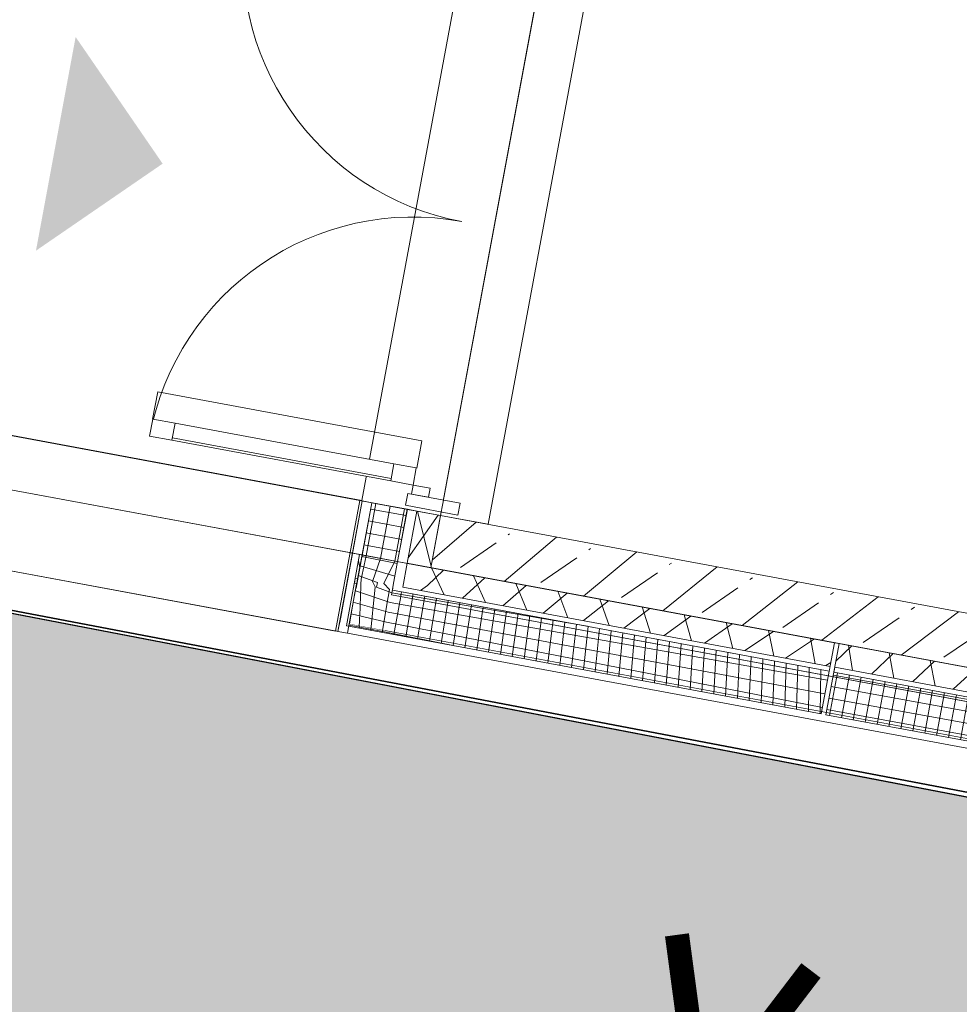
# Model space of a CAD drawing. Header units: metres. Extents: x 32353251 to 32353583, y 5707748 to 5708004.
# Tile 26 of 164: x 32353341.23 to 32353345.12, y 5707906.1 to 5707910.17. Entities that reach past the tile are written whole.
import ezdxf

# ---------------------------------------------------------------- set-up
doc = ezdxf.new("R2010")
doc.units = ezdxf.units.M
doc.header["$LTSCALE"] = 0.75
doc.set_wipeout_variables(frame=1)
doc.layers.get('0').update_dxf_attribs({"linetype": 'CONTINUOUS'})
doc.layers.add('10414942$0$_Hilfslayer', color=6, linetype='CONTINUOUS', plot=False)
doc.layers.add('10414942$0$ST-Entfällt', color=2, linetype='CONTINUOUS', true_color=0xffff00)
doc.layers.add('10414942$0$ST-LIN-Gehweg', color=2, linetype='CONTINUOUS')
doc.layers.add('10414943$0$ST-Gehweg-Sol', color=7, linetype='CONTINUOUS', lineweight=0, true_color=0xffd7a8)
doc.layers.add('10414943$0$ST-Mischfläche-Sol', color=7, linetype='CONTINUOUS', lineweight=0, true_color=0x636466)
for name, color, linetype, lineweight in [('10417023$0$#9_002_GES I Übersicht Erdgeschoss_1_101_Wand Aussen.A', 7, 'CONTINUOUS', 25), ('10417023$0$#9_002_GES I Übersicht Erdgeschoss_1_115_Außentüren', 7, 'CONTINUOUS', 25), ('10417023$0$#9_002_GES I Übersicht Erdgeschoss_1_201_Aussenwandbekleidung.A', 7, 'CONTINUOUS', 25), ('10417023$0$#9_002_GES I Übersicht Erdgeschoss_1_701_Grundstücksgrenze.A', 7, 'CONTINUOUS', 25), ('10417023$0$#9_002_GES I Übersicht Erdgeschoss_1_Neubau_101_Wand Aussen.A', 7, 'CONTINUOUS', 25), ('10417023$0$#9_002_GES I Übersicht Erdgeschoss_1_Neubau_104_Decken.A', 7, 'CONTINUOUS', 25), ('10417023$0$#9_002_GES I Übersicht Erdgeschoss_1_Neubau_115_Außentüren', 7, 'CONTINUOUS', 25), ('10417023$0$#9_002_GES I Übersicht Erdgeschoss_1_Neubau_201_Aussenwandbekleidu', 7, 'CONTINUOUS', 25), ('10417023$0$#9_002_GES I Übersicht Erdgeschoss_1_Neubau_210_Wärmedämmung', 7, 'CONTINUOUS', 25), ('10417023$0$#9_002_GES I Übersicht Erdgeschoss_1_Neubau_602_Beschriftung 1_100', 7, 'CONTINUOUS', 25), ('10417023$0$Keine', 7, 'CONTINUOUS', 13)]:
    doc.layers.add(name, color=color, linetype=linetype, lineweight=lineweight)
pattern_1 = [(-119.9999999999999, (0, 0), (-0.129903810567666, 0.07499999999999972), []), (-59.99999999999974, (0, 0), (0.1299038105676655, 0.0750000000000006), [])]
pattern_2 = [(0, (0, 0), (0, 0.05), []), (90.0000000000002, (0, 0), (-0.05, 0), [])]

# ---------------------------------------------------------------- blocks, each defined once
blk = doc.blocks.new('10414943')
at = {"layer": '10414943$0$ST-Mischfläche-Sol'}
h = blk.add_hatch(dxfattribs=at)
h.set_pattern_fill('AR-HBONE', color=256, scale=0.004200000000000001, angle=170)
h.set_pattern_definition([(215, (0, 0), (-0.1047920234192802, -0.594305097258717), [1.28016, -0.42672]), (305, (-0.3495483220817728, -0.2447563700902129), (-0.1047920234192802, -0.594305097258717), [1.28016, -0.42672])])
edge = h.paths.add_edge_path()
edge.add_line((32353333.40662897, 5707899.309915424), (32353335.23953668, 5707908.86230714))
edge.add_line((32353335.23953668, 5707908.86230714), (32353407.15213483, 5707895.033517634))
edge.add_line((32353407.15213483, 5707895.033517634), (32353413.70600617, 5707897.337334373))
edge.add_line((32353413.70600617, 5707897.337334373), (32353481.81771595, 5707884.239451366))
edge.add_line((32353481.81771595, 5707884.239451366), (32353497.17578959, 5707881.286091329))
edge.add_line((32353497.17578959, 5707881.286091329), (32353499.70410517, 5707880.188862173))
edge.add_line((32353499.70410517, 5707880.188862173), (32353502.93879142, 5707877.835765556))
edge.add_line((32353502.93879142, 5707877.835765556), (32353505.46710699, 5707876.738536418))
edge.add_line((32353505.46710699, 5707876.738536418), (32353517.00528605, 5707874.519743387))
edge.add_line((32353517.00528605, 5707874.519743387), (32353517.64528354, 5707870.615040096))
edge.add_line((32353517.64528354, 5707870.615040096), (32353516.66317853, 5707870.803281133))
edge.add_line((32353516.66317853, 5707870.803281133), (32353515.43959015, 5707864.419483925))
edge.add_line((32353515.43959015, 5707864.419483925), (32353479.3370171, 5707871.339302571))
edge.add_line((32353479.3370171, 5707871.339302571), (32353468.35948901, 5707873.443239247))
edge.add_line((32353468.35948901, 5707873.443239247), (32353468.77868284, 5707869.425097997))
edge.add_arc((32353471.76248924, 5707869.736384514), 2.999999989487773, 185.9558547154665, 259.1498142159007)
edge.add_line((32353471.19776434, 5707866.790016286), (32353499.61213671, 5707861.343886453))
edge.add_line((32353499.61213671, 5707861.343886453), (32353497.73579177, 5707858.394363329))
edge.add_line((32353497.73579177, 5707858.394363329), (32353462.93906161, 5707865.063787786))
edge.add_arc((32353461.80961179, 5707859.171051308), 6.000000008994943, 79.14981411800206, 96.13718403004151)
edge.add_line((32353461.16815564, 5707865.136663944), (32353452.41027603, 5707864.194967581))
edge.add_arc((32353451.76881989, 5707870.160580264), 6.000000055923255, 259.1148991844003, 276.1371839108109, ccw=False)
edge.add_line((32353450.63577935, 5707864.268533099), (32353424.34096185, 5707869.325025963))
edge.add_arc((32353425.47400239, 5707875.217073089), 6.000000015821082, 242.0482743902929, 259.11489914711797, ccw=False)
edge.add_line((32353422.66163756, 5707869.917016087), (32353415.00045884, 5707873.982260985))
edge.add_arc((32353412.18809399, 5707868.682203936), 6.000000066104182, 62.04827444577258, 79.14966234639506)
edge.add_line((32353413.31755943, 5707874.57493748), (32353366.06709948, 5707883.631474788))
edge.add_line((32353366.06709948, 5707883.631474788), (32353365.05980216, 5707886.869526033))
edge.add_line((32353365.05980216, 5707886.869526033), (32353331.24648768, 5707893.372754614))
edge.add_line((32353331.24648768, 5707893.372754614), (32353331.86067788, 5707896.566215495))
edge.add_line((32353331.86067788, 5707896.566215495), (32353338.35621561, 5707895.320690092))
edge.add_line((32353338.35621561, 5707895.320690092), (32353340.49133033, 5707897.947528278))
edge.add_line((32353340.49133033, 5707897.947528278), (32353344.41330834, 5707897.200255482))
edge.add_line((32353344.41330834, 5707897.200255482), (32353345.42794297, 5707893.960800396))
edge.add_line((32353345.42794297, 5707893.960800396), (32353351.00902221, 5707892.887558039))
edge.add_line((32353351.00902221, 5707892.887558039), (32353351.57440783, 5707895.827681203))
edge.add_line((32353351.57440783, 5707895.827681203), (32353371.21685639, 5707892.062795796))
edge.add_line((32353371.21685639, 5707892.062795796), (32353370.64816001, 5707889.105456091))
edge.add_line((32353370.64816001, 5707889.105456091), (32353371.65443974, 5707885.869704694))
edge.add_line((32353371.65443974, 5707885.869704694), (32353406.65189732, 5707879.161711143))
edge.add_arc((32353407.21642529, 5707882.109643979), 3.001499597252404, 259.1591284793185, 333.4809509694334)
edge.add_line((32353409.90212501, 5707880.769488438), (32353411.74908589, 5707884.293947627))
edge.add_line((32353411.74908589, 5707884.293947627), (32353333.40662897, 5707899.309915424))
at = {"layer": '10414943$0$ST-Gehweg-Sol', "flags": 128}
blk.add_lwpolyline([(32353411.74908589, 5707884.293947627), (32353333.40662897, 5707899.309915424), (32353335.23953668, 5707908.86230714), (32353407.15213483, 5707895.033517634)], dxfattribs=at)
blk = doc.blocks.new('10414942$0$Entfällt')
at = {"layer": '10414942$0$ST-Entfällt', "const_width": 0.1, "flags": 128}
for points in [[(0.0993623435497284, -0.7433889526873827), (-0.0993623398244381, 0.7433889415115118)], [(-0.455395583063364, -0.5959151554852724), (0.455395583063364, 0.5959151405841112)]]:
    blk.add_lwpolyline(points, dxfattribs=at)
blk = doc.blocks.new('10414942')
at = {"layer": '10414942$0$ST-LIN-Gehweg', "flags": 128}
blk.add_lwpolyline([(32353330.08991054, 5707910.916025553), (32353331.70067245, 5707910.64907873), (32353335.02498273, 5707908.903565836), (32353357.21966946, 5707904.635530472), (32353357.21966946, 5707904.635530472), (32353370.48788053, 5707902.08405432), (32353370.48788053, 5707902.08405432), (32353407.15213483, 5707895.033517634), (32353407.15213483, 5707895.033517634), (32353410.4290705, 5707896.185426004), (32353410.4290705, 5707896.185426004), (32353413.70600617, 5707897.337334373), (32353413.70600617, 5707897.337334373), (32353481.43359485, 5707884.31331786)], dxfattribs=at)
at = {"layer": '10414942$0$_Hilfslayer'}
blk.add_blockref('10414942$0$Entfällt', (32353344.05074203, 5707905.641275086, 41.812), dxfattribs=at)
blk = doc.blocks.new('10417023$0$#9_MKO_LP5_ARC_GES_UP_00_002_P_G_modell (3D)')
at = {"layer": '10417023$0$#9_002_GES I Übersicht Erdgeschoss_1_Neubau_201_Aussenwandbekleidu', "linetype": 'Continuous', "lineweight": 5, "true_color": 0xff0000}
h = blk.add_hatch(dxfattribs=at)
h.set_pattern_fill('#9_DÄMMUNG__WEICH_0001', color=1, style=0, pattern_type=2)
h.set_pattern_definition(pattern_1)
h.paths.add_polyline_path([(-32353499.0893194, -5707813.099573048), (-32353499.1893194, -5707813.099573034), (-32353499.1893194, -5707813.199573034), (-32353499.0893194, -5707813.199573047)])
h = blk.add_hatch(dxfattribs=at)
h.set_pattern_fill('#9_DÄMMUNG__WEICH_0001', color=1, style=0, pattern_type=2)
h.set_pattern_definition(pattern_1)
h.paths.add_polyline_path([(-32353499.0893194, -5707813.199573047), (-32353497.38946685, -5707813.199573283), (-32353497.38946683, -5707813.099573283), (-32353499.0893194, -5707813.099573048)])
at = {"layer": '10417023$0$#9_002_GES I Übersicht Erdgeschoss_1_115_Außentüren', "color": 1, "linetype": 'Continuous', "lineweight": 13, "true_color": 0xff0000, "flags": 128}
blk.add_lwpolyline([(-32353500.33454278, -5707812.704577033), (-32353500.33454278, -5707812.590107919), (-32353499.22150553, -5707812.590107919), (-32353499.22150553, -5707812.704577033)], dxfattribs=at)
at = {"layer": '10417023$0$#9_002_GES I Übersicht Erdgeschoss_1_Neubau_101_Wand Aussen.A', "color": 1, "linetype": 'Continuous', "lineweight": 13, "true_color": 0xff0000}
blk.add_line((-32353498.88932239, -5707812.879576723), (-32353498.88932239, -5707809.004584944), dxfattribs=at)
at = {"layer": '10417023$0$#9_002_GES I Übersicht Erdgeschoss_1_Neubau_101_Wand Aussen.A', "color": 1, "linetype": 'Continuous', "lineweight": 18, "true_color": 0xff0000}
blk.add_line((-32353499.0893194, -5707813.09957689), (-32353495.47443924, -5707813.09957689), dxfattribs=at)
at = {"layer": '10417023$0$#9_002_GES I Übersicht Erdgeschoss_1_Neubau_104_Decken.A', "color": 1, "linetype": 'Continuous', "lineweight": 13, "true_color": 0xff0000, "flags": 128}
for points in [[(-32353498.22421727, -5707790.559532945), (-32353502.84380439, -5707790.559532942), (-32353502.84380439, -5707813.099576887), (-32353495.47442851, -5707813.099576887), (-32353495.47442851, -5707809.05457689), (-32353482.84109309, -5707809.05457689), (-32353482.84357996, -5707813.099573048), (-32353472.62421726, -5707813.099573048), (-32353472.62421726, -5707811.259577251), (-32353472.62421726, -5707806.979589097), (-32353469.00380439, -5707806.979589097), (-32353469.00380439, -5707790.559532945)], [(-32353499.08931623, -5707809.004576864), (-32353499.0893194, -5707813.099577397), (-32353495.5256061, -5707813.099577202), (-32353495.52481161, -5707810.154576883), (-32353497.57443246, -5707810.154576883), (-32353497.57443246, -5707809.004576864)]]:
    blk.add_lwpolyline(points, close=True, dxfattribs=at)
at = {"layer": '10417023$0$#9_002_GES I Übersicht Erdgeschoss_1_Neubau_115_Außentüren', "color": 1, "linetype": 'Continuous', "lineweight": 13, "true_color": 0xff0000}
blk.add_arc((-32353499.22432238, -5707810.557577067), 1.109499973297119, 180, 270, dxfattribs=at)
at = {"layer": '10417023$0$#9_002_GES I Übersicht Erdgeschoss_1_Neubau_201_Aussenwandbekleidu', "color": 1, "linetype": 'Continuous', "lineweight": 13, "true_color": 0xff0000}
for p, q in [((-32353499.42145901, -5707809.364570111), (-32353499.42145901, -5707812.877568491)), ((-32353499.42145901, -5707812.877568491), (-32353502.15385805, -5707812.877568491))]:
    blk.add_line(p, q, dxfattribs=at)
at = {"layer": '10417023$0$#9_002_GES I Übersicht Erdgeschoss_1_Neubau_201_Aussenwandbekleidu', "color": 1, "linetype": 'Continuous', "lineweight": 18, "true_color": 0xff0000}
for p, q in [((-32353497.38946683, -5707813.099573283), (-32353499.0893194, -5707813.099573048)), ((-32353491.54389506, -5707813.09957409), (-32353497.36946687, -5707813.099573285))]:
    blk.add_line(p, q, dxfattribs=at)
at = {"layer": '10417023$0$#9_002_GES I Übersicht Erdgeschoss_1_Neubau_210_Wärmedämmung', "color": 1, "linetype": 'Continuous', "lineweight": 13, "true_color": 0xff0000, "flags": 128}
blk.add_lwpolyline([(-32353502.62443889, -5707812.879576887), (-32353499.08932251, -5707812.879576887), (-32353499.08931942, -5707809.00453267), (-32353502.62443846, -5707809.004541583)], close=True, dxfattribs=at)
at = {"layer": '10417023$0$#9_002_GES I Übersicht Erdgeschoss_1_Neubau_602_Beschriftung 1_100', "color": 1, "linetype": 'Continuous', "true_color": 0xff0000}
blk.add_solid([(-32353500.93696118, -5707811.207615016), (-32353500.93696118, -5707812.107615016), (-32353500.48696118, -5707811.657615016)], dxfattribs=at)
at = {"color": 1, "linetype": 'Continuous', "lineweight": 5, "true_color": 0xff0000}
blk.add_wipeout([(-32353499.229444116, -5707813.389564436), (-32353493.954459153, -5707813.389564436), (-32353493.954459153, -5707813.239561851), (-32353499.229444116, -5707813.239561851)], dxfattribs=at).dxf.layer = '10417023$0$#9_002_GES I Übersicht Erdgeschoss_1_Neubau_201_Aussenwandbekleidu'
at = {"layer": '10417023$0$#9_002_GES I Übersicht Erdgeschoss_1_Neubau_201_Aussenwandbekleidu', "color": 1, "linetype": 'Continuous', "lineweight": 13, "true_color": 0xff0000}
blk.add_line((-32353493.95445916, -5707813.239561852), (-32353499.22944412, -5707813.239561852), dxfattribs=at)
at = {"color": 1, "linetype": 'Continuous', "lineweight": 5, "true_color": 0xff0000}
blk.add_wipeout([(-32353499.3794467, -5707813.429576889), (-32353493.95445916, -5707813.429576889), (-32353493.95445916, -5707813.389564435), (-32353499.3794467, -5707813.389564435)], dxfattribs=at).dxf.layer = '10417023$0$#9_002_GES I Übersicht Erdgeschoss_1_Neubau_201_Aussenwandbekleidu'
at = {"layer": '10417023$0$#9_002_GES I Übersicht Erdgeschoss_1_Neubau_201_Aussenwandbekleidu', "color": 1, "linetype": 'Continuous', "lineweight": 13, "true_color": 0xff0000}
for p, q in [((-32353493.954459, -5707813.389563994), (-32353499.37944731, -5707813.389563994)), ((-32353499.3794467, -5707813.42957689), (-32353493.95445916, -5707813.42957689))]:
    blk.add_line(p, q, dxfattribs=at)
at = {"layer": '10417023$0$#9_002_GES I Übersicht Erdgeschoss_1_Neubau_201_Aussenwandbekleidu', "color": 1, "linetype": 'Continuous', "lineweight": 18, "true_color": 0xff0000}
blk.add_line((-32353497.36946691, -5707813.399573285), (-32353491.5438951, -5707813.39957409), dxfattribs=at)
at = {"color": 1, "linetype": 'Continuous', "lineweight": 5, "true_color": 0xff0000}
blk.add_wipeout([(-32353499.379446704, -5707813.389564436), (-32353499.229444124, -5707813.389564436), (-32353499.229444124, -5707813.239561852)], dxfattribs=at).dxf.layer = '10417023$0$#9_002_GES I Übersicht Erdgeschoss_1_201_Aussenwandbekleidung.A'
blk.add_wipeout([(-32353499.419459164, -5707813.429576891), (-32353499.379446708, -5707813.429576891), (-32353499.379446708, -5707813.389564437)], dxfattribs=at).dxf.layer = '10417023$0$#9_002_GES I Übersicht Erdgeschoss_1_201_Aussenwandbekleidung.A'
blk.add_wipeout([(-32353499.379446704, -5707813.239561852), (-32353499.379446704, -5707813.389564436), (-32353499.229444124, -5707813.239561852)], dxfattribs=at).dxf.layer = '10417023$0$#9_002_GES I Übersicht Erdgeschoss_1_201_Aussenwandbekleidung.A'
for points in [[(-32353499.22944412, -5707813.239561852), (-32353499.22944412, -5707812.879575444), (-32353499.3794467, -5707812.879575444), (-32353499.3794467, -5707813.239561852)], [(-32353499.419459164, -5707813.389564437), (-32353499.419459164, -5707813.429576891), (-32353499.379446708, -5707813.389564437)]]:
    blk.add_wipeout(points, dxfattribs=at).dxf.layer = '10417023$0$#9_002_GES I Übersicht Erdgeschoss_1_201_Aussenwandbekleidung.A'
at = {"layer": '10417023$0$#9_002_GES I Übersicht Erdgeschoss_1_101_Wand Aussen.A', "color": 1, "linetype": 'Continuous', "lineweight": 13, "true_color": 0xff0000}
blk.add_line((-32353499.3793194, -5707813.429576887), (-32353468.67381512, -5707813.429576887), dxfattribs=at)
at = {"layer": '10417023$0$#9_002_GES I Übersicht Erdgeschoss_1_201_Aussenwandbekleidung.A', "color": 1, "linetype": 'Continuous', "lineweight": 13, "true_color": 0xff0000}
for p, q in [((-32353499.22944412, -5707813.239561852), (-32353499.22944412, -5707812.879575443)), ((-32353499.41945916, -5707813.42957689), (-32353499.3794467, -5707813.42957689))]:
    blk.add_line(p, q, dxfattribs=at)
at = {"color": 1, "linetype": 'Continuous', "lineweight": 5, "true_color": 0xff0000}
blk.add_wipeout([(-32353499.379446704, -5707813.389564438), (-32353499.379446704, -5707812.879575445), (-32353499.41945916, -5707812.879575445), (-32353499.41945916, -5707813.389564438)], dxfattribs=at).dxf.layer = '10417023$0$#9_002_GES I Übersicht Erdgeschoss_1_201_Aussenwandbekleidung.A'
at = {"layer": '10417023$0$#9_002_GES I Übersicht Erdgeschoss_1_Neubau_201_Aussenwandbekleidu', "linetype": 'Continuous', "lineweight": 5, "true_color": 0xff0000}
h = blk.add_hatch(dxfattribs=at)
h.set_pattern_fill('#9_DÄMMUNG__WEICH_0001', color=1, style=0, pattern_type=2)
h.set_pattern_definition(pattern_1)
h.paths.add_polyline_path([(-32353499.3793194, -5707813.099573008), (-32353499.38946686, -5707813.099573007), (-32353499.38946687, -5707813.199573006), (-32353499.3793194, -5707813.199573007)])
at = {"layer": '10417023$0$#9_002_GES I Übersicht Erdgeschoss_1_101_Wand Aussen.A', "color": 1, "linetype": 'Continuous', "lineweight": 13, "true_color": 0xff0000}
for p, q in [((-32353469.00381513, -5707813.099576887), (-32353499.3793194, -5707813.099576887)), ((-32353499.3793194, -5707813.259576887), (-32353499.3793194, -5707813.099576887)), ((-32353499.3793194, -5707813.259576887), (-32353499.3793194, -5707813.099576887)), ((-32353499.3793194, -5707813.314576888), (-32353499.3793194, -5707813.259576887)), ((-32353499.3793194, -5707813.314576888), (-32353499.3793194, -5707813.259576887)), ((-32353499.3793194, -5707813.429576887), (-32353499.3793194, -5707813.314576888)), ((-32353499.3793194, -5707813.429576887), (-32353499.3793194, -5707813.314576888))]:
    blk.add_line(p, q, dxfattribs=at)
at = {"layer": '10417023$0$#9_002_GES I Übersicht Erdgeschoss_1_201_Aussenwandbekleidung.A', "color": 1, "linetype": 'Continuous', "lineweight": 13, "true_color": 0xff0000}
for p, q in [((-32353499.41945916, -5707812.879575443), (-32353499.41945916, -5707813.42957689)), ((-32353499.3794467, -5707812.879575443), (-32353499.41945916, -5707812.879575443)), ((-32353499.37944731, -5707813.389563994), (-32353499.37944731, -5707812.879574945)), ((-32353499.22944412, -5707812.879575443), (-32353499.3794467, -5707812.879575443))]:
    blk.add_line(p, q, dxfattribs=at)
at = {"layer": '10417023$0$#9_002_GES I Übersicht Erdgeschoss_1_Neubau_201_Aussenwandbekleidu', "color": 1, "linetype": 'Continuous', "lineweight": 18, "true_color": 0xff0000}
for p, q in [((-32353499.3793194, -5707812.87956813), (-32353499.3793194, -5707813.099573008)), ((-32353499.3793194, -5707813.099573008), (-32353499.38946686, -5707813.099573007)), ((-32353499.3894669, -5707813.399573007), (-32353497.38946687, -5707813.399573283))]:
    blk.add_line(p, q, dxfattribs=at)
at = {"color": 1, "linetype": 'Continuous', "lineweight": 5, "true_color": 0xff0000}
blk.add_wipeout([(-32353499.1893194, -5707813.1995730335), (-32353499.229319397, -5707813.199573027), (-32353499.229319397, -5707813.2195730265), (-32353499.1893194, -5707813.219573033)], dxfattribs=at).dxf.layer = '10417023$0$#9_002_GES I Übersicht Erdgeschoss_1_Neubau_201_Aussenwandbekleidu'
at = {"layer": '10417023$0$#9_002_GES I Übersicht Erdgeschoss_1_Neubau_201_Aussenwandbekleidu', "color": 1, "linetype": 'Continuous', "lineweight": 18, "true_color": 0xff0000}
blk.add_line((-32353499.2293201, -5707813.219572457), (-32353499.2293201, -5707813.199572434), dxfattribs=at)
at = {"color": 1, "linetype": 'Continuous', "lineweight": 5, "true_color": 0xff0000}
for points, layer in [([(-32353499.429459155, -5707812.879609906), (-32353502.149459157, -5707812.879609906), (-32353502.149459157, -5707813.429787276), (-32353499.429459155, -5707813.429787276)], '10417023$0$#9_002_GES I Übersicht Erdgeschoss_1_201_Aussenwandbekleidung.A'), ([(-32353499.379319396, -5707813.199573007), (-32353499.389466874, -5707813.199573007), (-32353499.389466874, -5707813.219573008), (-32353499.379319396, -5707813.219573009)], '10417023$0$#9_002_GES I Übersicht Erdgeschoss_1_Neubau_201_Aussenwandbekleidu'), ([(-32353499.189319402, -5707813.219573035), (-32353497.38946685, -5707813.2195732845), (-32353497.38946685, -5707813.199573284), (-32353499.189319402, -5707813.199573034)], '10417023$0$#9_002_GES I Übersicht Erdgeschoss_1_Neubau_201_Aussenwandbekleidu')]:
    blk.add_wipeout(points, dxfattribs=at).dxf.layer = layer
at = {"layer": '10417023$0$#9_002_GES I Übersicht Erdgeschoss_1_Neubau_201_Aussenwandbekleidu', "linetype": 'Continuous', "lineweight": 5, "true_color": 0xff0000}
h = blk.add_hatch(dxfattribs=at)
h.set_pattern_fill('#9_BETON__FERTIGTEIL_0001', color=1, style=0, pattern_type=2)
h.set_pattern_definition(pattern_2)
h.paths.add_polyline_path([(-32353499.2293194, -5707813.099573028), (-32353499.3793194, -5707813.099573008), (-32353499.3793194, -5707813.199573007), (-32353499.2293194, -5707813.199573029)])
h = blk.add_hatch(dxfattribs=at)
h.set_pattern_fill('#9_DÄMMUNG__WEICH_0001', color=1, style=0, pattern_type=2)
h.set_pattern_definition(pattern_1)
h.paths.add_polyline_path([(-32353491.54389506, -5707813.09957409), (-32353497.36946687, -5707813.099573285), (-32353497.36946689, -5707813.199573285), (-32353491.54389507, -5707813.19957409)])
h = blk.add_hatch(dxfattribs=at)
h.set_pattern_fill('#9_BETON__FERTIGTEIL_0001', color=1, style=0, pattern_type=2)
h.set_pattern_definition(pattern_2)
h.paths.add_polyline_path([(-32353499.3793194, -5707813.219573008), (-32353499.38946687, -5707813.219573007), (-32353499.3894669, -5707813.399573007), (-32353499.3793194, -5707813.399573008)])
h = blk.add_hatch(dxfattribs=at)
h.set_pattern_fill('#9_BETON__FERTIGTEIL_0001', color=1, style=0, pattern_type=2)
h.set_pattern_definition(pattern_2)
h.paths.add_polyline_path([(-32353499.2293194, -5707813.219573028), (-32353499.3793194, -5707813.219573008), (-32353499.3793194, -5707813.399573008), (-32353499.2293194, -5707813.399573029)])
h = blk.add_hatch(dxfattribs=at)
h.set_pattern_fill('#9_BETON__FERTIGTEIL_0001', color=1, style=0, pattern_type=2)
h.set_pattern_definition(pattern_2)
h.paths.add_polyline_path([(-32353499.2293194, -5707813.399573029), (-32353497.38946687, -5707813.399573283), (-32353497.38946685, -5707813.219573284), (-32353499.2293194, -5707813.219573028)])
at = {"layer": '10417023$0$#9_002_GES I Übersicht Erdgeschoss_1_101_Wand Aussen.A', "color": 1, "linetype": 'Continuous', "lineweight": 13, "true_color": 0xff0000}
for p, q in [((-32353499.3793194, -5707813.099576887), (-32353502.84381513, -5707813.099576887)), ((-32353502.84381513, -5707813.429576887), (-32353499.3793194, -5707813.429576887))]:
    blk.add_line(p, q, dxfattribs=at)
at = {"layer": '10417023$0$#9_002_GES I Übersicht Erdgeschoss_1_201_Aussenwandbekleidung.A', "color": 1, "linetype": 'Continuous', "lineweight": 13, "true_color": 0xff0000}
for p, q in [((-32353499.42945916, -5707812.879609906), (-32353502.14945916, -5707812.879609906)), ((-32353499.42945916, -5707812.879609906), (-32353499.42945916, -5707813.429787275)), ((-32353502.14945916, -5707813.429787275), (-32353499.42945916, -5707813.429787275))]:
    blk.add_line(p, q, dxfattribs=at)
at = {"layer": '10417023$0$#9_002_GES I Übersicht Erdgeschoss_1_Neubau_201_Aussenwandbekleidu', "color": 1, "linetype": 'Continuous', "lineweight": 18, "true_color": 0xff0000}
for p, q in [((-32353499.38946686, -5707813.099573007), (-32353499.3894669, -5707813.399573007)), ((-32353499.37931883, -5707813.099572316), (-32353499.37931883, -5707813.199572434)), ((-32353499.37931883, -5707813.099572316), (-32353499.37931883, -5707813.199572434)), ((-32353499.18932005, -5707813.199572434), (-32353499.18932005, -5707813.099572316)), ((-32353497.38946687, -5707813.399573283), (-32353497.38946683, -5707813.099573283)), ((-32353499.37931883, -5707813.199572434), (-32353499.38946754, -5707813.199572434)), ((-32353499.37931883, -5707813.199572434), (-32353499.37931883, -5707813.219572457)), ((-32353499.37931883, -5707813.199572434), (-32353499.37931883, -5707813.219572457)), ((-32353497.38946664, -5707813.199573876), (-32353499.18932005, -5707813.199572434)), ((-32353499.37931883, -5707813.219572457), (-32353499.38946754, -5707813.219572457)), ((-32353497.38946664, -5707813.2195739), (-32353499.2293201, -5707813.219572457))]:
    blk.add_line(p, q, dxfattribs=at)
at = {"color": 1, "linetype": 'Continuous', "lineweight": 5, "true_color": 0xff0000}
blk.add_wipeout([(-32353491.543895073, -5707813.19957409), (-32353497.369466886, -5707813.199573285), (-32353497.369466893, -5707813.219573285), (-32353491.54389508, -5707813.21957409)], dxfattribs=at).dxf.layer = '10417023$0$#9_002_GES I Übersicht Erdgeschoss_1_Neubau_201_Aussenwandbekleidu'
at = {"layer": '10417023$0$#9_002_GES I Übersicht Erdgeschoss_1_Neubau_201_Aussenwandbekleidu', "linetype": 'Continuous', "lineweight": 5, "true_color": 0xff0000}
h = blk.add_hatch(dxfattribs=at)
h.set_pattern_fill('#9_BETON__FERTIGTEIL_0001', color=1, style=0, pattern_type=2)
h.set_pattern_definition(pattern_2)
h.paths.add_polyline_path([(-32353497.36946691, -5707813.399573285), (-32353491.5438951, -5707813.39957409), (-32353491.54389508, -5707813.21957409), (-32353497.36946689, -5707813.219573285)])
at = {"layer": '10417023$0$#9_002_GES I Übersicht Erdgeschoss_1_701_Grundstücksgrenze.A', "color": 1, "linetype": 'Continuous', "lineweight": 35, "true_color": 0xff0000, "flags": 128}
blk.add_lwpolyline([(-32353511.47268937, -5707768.718078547), (-32353510.58466005, -5707813.546075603), (-32353471.71535595, -5707813.720027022), (-32353425.53849031, -5707813.961117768)], dxfattribs=at)
at = {"layer": '10417023$0$#9_002_GES I Übersicht Erdgeschoss_1_Neubau_201_Aussenwandbekleidu', "color": 1, "linetype": 'Continuous', "lineweight": 18, "true_color": 0xff0000}
for p, q in [((-32353497.36946687, -5707813.099573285), (-32353497.36946691, -5707813.399573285)), ((-32353491.54389461, -5707813.199573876), (-32353497.36946661, -5707813.199573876)), ((-32353491.54389461, -5707813.2195739), (-32353497.36946661, -5707813.2195739))]:
    blk.add_line(p, q, dxfattribs=at)
at = {"color": 1, "linetype": 'Continuous', "lineweight": 5, "true_color": 0xff0000}
for points, layer in [([(-32353499.31832238, -5707812.704577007), (-32353500.239822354, -5707812.704577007), (-32353500.239822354, -5707812.776577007), (-32353499.31832238, -5707812.776577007)], '10417023$0$#9_002_GES I Übersicht Erdgeschoss_1_Neubau_115_Außentüren'), ([(-32353499.1893194, -5707813.099573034), (-32353499.2293194, -5707813.099573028), (-32353499.2293194, -5707813.199573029), (-32353499.1893194, -5707813.199573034)], '10417023$0$#9_002_GES I Übersicht Erdgeschoss_1_Neubau_201_Aussenwandbekleidu')]:
    blk.add_wipeout(points, dxfattribs=at).dxf.layer = layer
at = {"layer": '10417023$0$#9_002_GES I Übersicht Erdgeschoss_1_Neubau_201_Aussenwandbekleidu', "linetype": 'Continuous', "lineweight": 5, "true_color": 0xff0000}
h = blk.add_hatch(dxfattribs=at)
h.set_pattern_fill('#9_BETON__FERTIGTEIL_0001', color=1, style=0, pattern_type=2)
h.set_pattern_definition(pattern_2)
h.paths.add_polyline_path([(-32353499.2293194, -5707813.199573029), (-32353499.3793194, -5707813.199573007), (-32353499.3793194, -5707813.219573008), (-32353499.2293194, -5707813.219573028)])
at = {"layer": '10417023$0$#9_002_GES I Übersicht Erdgeschoss_1_Neubau_115_Außentüren', "color": 1, "linetype": 'Continuous', "lineweight": 13, "true_color": 0xff0000}
for p, q in [((-32353499.31832265, -5707812.704576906), (-32353500.23982222, -5707812.704576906)), ((-32353499.31832265, -5707812.766576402), (-32353500.23982222, -5707812.766576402)), ((-32353499.31832265, -5707812.776576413), (-32353500.23982222, -5707812.776576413))]:
    blk.add_line(p, q, dxfattribs=at)
at = {"layer": '10417023$0$#9_002_GES I Übersicht Erdgeschoss_1_Neubau_115_Außentüren', "color": 1, "linetype": 'Continuous', "lineweight": 13, "true_color": 0xff0000, "flags": 128}
blk.add_lwpolyline([(-32353499.31832238, -5707812.704577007), (-32353500.23982236, -5707812.704577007), (-32353500.23982236, -5707812.776577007), (-32353499.31832238, -5707812.776577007)], close=True, dxfattribs=at)
at = {"layer": '10417023$0$#9_002_GES I Übersicht Erdgeschoss_1_Neubau_115_Außentüren', "color": 1, "linetype": 'Continuous', "lineweight": 13, "true_color": 0xff0000}
blk.add_arc((-32353499.22432238, -5707812.77657701), 1.109499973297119, 90.00000019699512, 179.9999998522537, dxfattribs=at)
at = {"layer": '10417023$0$#9_002_GES I Übersicht Erdgeschoss_1_Neubau_201_Aussenwandbekleidu', "color": 1, "linetype": 'Continuous', "lineweight": 18, "true_color": 0xff0000}
blk.add_line((-32353499.2293201, -5707813.219572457), (-32353499.2293201, -5707813.199572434), dxfattribs=at)
at = {"color": 1, "linetype": 'Continuous', "lineweight": 5, "true_color": 0xff0000}
for points in [[(-32353500.239822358, -5707812.704577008), (-32353500.333822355, -5707812.704577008), (-32353500.333822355, -5707812.776577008), (-32353500.239822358, -5707812.776577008)], [(-32353499.22432238, -5707812.704577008), (-32353499.318322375, -5707812.704577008), (-32353499.318322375, -5707812.776577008), (-32353499.22432238, -5707812.776577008)]]:
    blk.add_wipeout(points, dxfattribs=at).dxf.layer = '10417023$0$#9_002_GES I Übersicht Erdgeschoss_1_Neubau_115_Außentüren'
at = {"layer": '10417023$0$#9_002_GES I Übersicht Erdgeschoss_1_Neubau_115_Außentüren', "color": 1, "linetype": 'Continuous', "lineweight": 13, "true_color": 0xff0000, "flags": 128}
for points in [[(-32353500.23982236, -5707812.704577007), (-32353500.33382236, -5707812.704577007), (-32353500.33382236, -5707812.776577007), (-32353500.23982236, -5707812.776577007)], [(-32353499.22432238, -5707812.704577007), (-32353499.31832238, -5707812.704577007), (-32353499.31832238, -5707812.776577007), (-32353499.22432238, -5707812.776577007)]]:
    blk.add_lwpolyline(points, close=True, dxfattribs=at)
at = {"color": 1, "linetype": 'Continuous', "lineweight": 5, "true_color": 0xff0000}
blk.add_wipeout([(-32353499.224322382, -5707812.814577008), (-32353499.152322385, -5707812.814577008), (-32353499.152322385, -5707812.776577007), (-32353499.224322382, -5707812.776577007)], dxfattribs=at).dxf.layer = '10417023$0$#9_002_GES I Übersicht Erdgeschoss_1_Neubau_115_Außentüren'
at = {"layer": '10417023$0$#9_002_GES I Übersicht Erdgeschoss_1_Neubau_115_Außentüren', "color": 1, "linetype": 'Continuous', "lineweight": 13, "true_color": 0xff0000, "flags": 128}
blk.add_lwpolyline([(-32353499.22432238, -5707812.814577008), (-32353499.22432238, -5707812.776577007), (-32353499.15232239, -5707812.776577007), (-32353499.15232239, -5707812.814577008)], close=True, dxfattribs=at)
at = {"color": 1, "linetype": 'Continuous', "lineweight": 5, "true_color": 0xff0000}
blk.add_wipeout([(-32353499.23932238, -5707812.864577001), (-32353499.01932238, -5707812.864577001), (-32353499.01932238, -5707812.814577), (-32353499.23932238, -5707812.814577)], dxfattribs=at).dxf.layer = '10417023$0$#9_002_GES I Übersicht Erdgeschoss_1_Neubau_115_Außentüren'
at = {"layer": '10417023$0$#9_002_GES I Übersicht Erdgeschoss_1_Neubau_101_Wand Aussen.A', "linetype": 'Continuous', "lineweight": 5, "true_color": 0xff0000}
h = blk.add_hatch(dxfattribs=at)
h.set_pattern_fill('#9_BETON__STAHLBETON_0001', color=1, style=0, pattern_type=2)
h.set_pattern_definition([(44.99999999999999, (0, 0), (-0.1697056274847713, 0.1697056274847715), []), (44.99999999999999, (-0.08485281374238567, 0.08485281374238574), (-0.1697056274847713, 0.1697056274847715), [0.18, -0.05999999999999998])])
h.paths.add_polyline_path([(-32353499.0893194, -5707812.879576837), (-32353499.0893194, -5707813.099576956), (-32353495.47443919, -5707813.099576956), (-32353495.47443919, -5707812.879576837)])
at = {"layer": '10417023$0$#9_002_GES I Übersicht Erdgeschoss_1_Neubau_201_Aussenwandbekleidu', "linetype": 'Continuous', "lineweight": 5, "true_color": 0xff0000}
h = blk.add_hatch(dxfattribs=at)
h.set_pattern_fill('#9_DÄMMUNG__WEICH_0001', color=1, style=0, pattern_type=2)
h.set_pattern_definition(pattern_1)
h.paths.add_polyline_path([(-32353499.0893194, -5707813.099573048), (-32353499.0893194, -5707812.87956813), (-32353499.1893194, -5707812.87956813), (-32353499.1893194, -5707813.099573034)])
at = {"layer": '10417023$0$#9_002_GES I Übersicht Erdgeschoss_1_Neubau_101_Wand Aussen.A', "color": 1, "linetype": 'Continuous', "lineweight": 13, "true_color": 0xff0000}
for p, q in [((-32353499.08932238, -5707809.004577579), (-32353499.08932238, -5707812.879576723)), ((-32353499.08932238, -5707812.879576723), (-32353498.88932239, -5707812.879576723)), ((-32353499.08931921, -5707813.099570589), (-32353499.08931959, -5707812.879570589))]:
    blk.add_line(p, q, dxfattribs=at)
at = {"layer": '10417023$0$#9_002_GES I Übersicht Erdgeschoss_1_Neubau_101_Wand Aussen.A', "color": 1, "linetype": 'Continuous', "lineweight": 18, "true_color": 0xff0000}
for p, q in [((-32353495.72381512, -5707812.87957689), (-32353499.0893194, -5707812.87957689)), ((-32353499.0893194, -5707812.87957689), (-32353499.0893194, -5707813.09957689))]:
    blk.add_line(p, q, dxfattribs=at)
at = {"layer": '10417023$0$#9_002_GES I Übersicht Erdgeschoss_1_Neubau_115_Außentüren', "color": 1, "linetype": 'Continuous', "lineweight": 13, "true_color": 0xff0000, "flags": 128}
blk.add_lwpolyline([(-32353499.23932238, -5707812.864577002), (-32353499.23932238, -5707812.814577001), (-32353499.01932238, -5707812.814577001), (-32353499.01932238, -5707812.864577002)], close=True, dxfattribs=at)
at = {"layer": '10417023$0$#9_002_GES I Übersicht Erdgeschoss_1_Neubau_201_Aussenwandbekleidu', "color": 1, "linetype": 'Continuous', "lineweight": 18, "true_color": 0xff0000}
blk.add_line((-32353499.0893194, -5707813.099573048), (-32353499.0893194, -5707812.87956813), dxfattribs=at)
at = {"color": 1, "linetype": 'Continuous', "lineweight": 5, "true_color": 0xff0000}
blk.add_wipeout([(-32353499.18931941, -5707813.099573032), (-32353499.18931941, -5707812.879568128), (-32353499.2293194, -5707812.879568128), (-32353499.2293194, -5707813.099573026)], dxfattribs=at).dxf.layer = '10417023$0$#9_002_GES I Übersicht Erdgeschoss_1_Neubau_201_Aussenwandbekleidu'
at = {"layer": '10417023$0$#9_002_GES I Übersicht Erdgeschoss_1_Neubau_201_Aussenwandbekleidu', "linetype": 'Continuous', "lineweight": 5, "true_color": 0xff0000}
h = blk.add_hatch(dxfattribs=at)
h.set_pattern_fill('#9_BETON__FERTIGTEIL_0001', color=1, style=0, pattern_type=2)
h.set_pattern_definition(pattern_2)
h.paths.add_polyline_path([(-32353499.3793194, -5707812.87956813), (-32353499.3793194, -5707813.099573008), (-32353499.2293194, -5707813.099573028), (-32353499.2293194, -5707812.87956813)])
at = {"layer": '10417023$0$#9_002_GES I Übersicht Erdgeschoss_1_Neubau_101_Wand Aussen.A', "color": 1, "linetype": 'Continuous', "lineweight": 13, "true_color": 0xff0000}
for p, q in [((-32353499.08931959, -5707812.879570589), (-32353502.62381512, -5707812.879576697)), ((-32353502.62381512, -5707813.099576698), (-32353499.08931921, -5707813.099570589))]:
    blk.add_line(p, q, dxfattribs=at)
at = {"layer": '10417023$0$#9_002_GES I Übersicht Erdgeschoss_1_Neubau_201_Aussenwandbekleidu', "color": 1, "linetype": 'Continuous', "lineweight": 18, "true_color": 0xff0000}
for p, q in [((-32353499.3793194, -5707812.87956813), (-32353499.2293194, -5707812.87956813)), ((-32353499.2293201, -5707813.099572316), (-32353499.2293201, -5707812.879567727)), ((-32353499.2293194, -5707812.87956813), (-32353499.1893194, -5707812.87956813)), ((-32353499.18932005, -5707813.099572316), (-32353499.18932005, -5707812.879567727)), ((-32353499.1893194, -5707812.87956813), (-32353499.0893194, -5707812.87956813)), ((-32353499.2293201, -5707813.199572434), (-32353499.2293201, -5707813.099572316)), ((-32353499.18932005, -5707813.199572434), (-32353499.18932005, -5707813.099572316))]:
    blk.add_line(p, q, dxfattribs=at)
blk = doc.blocks.new('10417023$0$2_MKO_LP5_LAN_GES_UP_00_002_V_A (3D)')
at = {"layer": '10417023$0$Keine'}
blk.add_blockref('10417023$0$#9_MKO_LP5_ARC_GES_UP_00_002_P_G_modell (3D)', (0, 0), dxfattribs=at)
blk = doc.blocks.new('10417023')
at = {"layer": '10417023$0$Keine', "rotation": 349.4819372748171}
blk.add_blockref('10417023$0$2_MKO_LP5_LAN_GES_UP_00_002_V_A (3D)', (65205154.93137175, 5413829.557758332), dxfattribs=at)

msp = doc.modelspace()

# ---------------------------------------------------------------- block references
msp.add_blockref('10414943', (0, 0))

# ---------------------------------------------------------------- next in the draw order: block references
msp.add_blockref('10417023', (0, 0))

# ---------------------------------------------------------------- next in the draw order: block references
msp.add_blockref('10414942', (0, 0))

doc.saveas('drawing.dxf')
